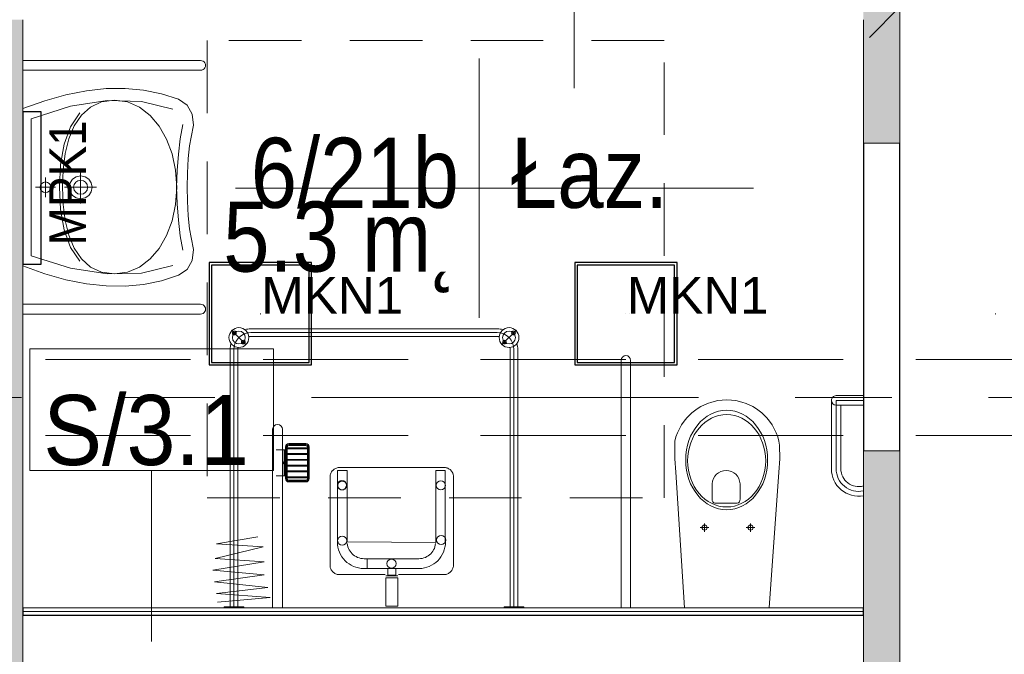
# Model space of a CAD drawing. Header units: centimetres. Extents: x -1631 to 21770, y -8842 to 3590.
# Tile 107 of 142: x 8 to 332, y 2244 to 2452. Entities that reach past the tile are written whole.
import ezdxf

# ---------------------------------------------------------------- set-up
doc = ezdxf.new("R2010")
doc.units = ezdxf.units.CM
for name, pattern in [('Oś', [222.25, 127, -31.75, 31.75, -31.75]), ('Ponad', [39.688, 23.813, -15.875]), ('Ukryte', [71.438, 47.625, -23.813])]:
    doc.linetypes.add(name, pattern=pattern)
for name, color, linetype, lineweight in [('A-ANNO-DIMS', 211, 'Continuous', 13), ('A-ANNO-DIMS-100', 211, 'Continuous', 13), ('A-ANNO-NOTE', 131, 'Continuous', 9), ('A-AREA-IDEN', 2, 'Continuous', 13), ('A-DETL-HDLN', 90, 'Ukryte', 9), ('A-FLOR-OVHD', 1, 'Ponad', 9), ('A-WALL', 113, 'Continuous', 13), ('A-WALL-FNSH', 113, 'Continuous', 13), ('A-WALL-IDEN', 211, 'Continuous', 13), ('A-WALL-PATT', 111, 'Continuous', 13), ('P-SANR-FIXT', 6, 'Continuous', 9), ('S-GRID', 1, 'Continuous', 13)]:
    doc.layers.add(name, color=color, linetype=linetype, lineweight=lineweight)
doc.layers.add('E_oprawy', color=12, linetype='Continuous')
doc.styles.add('Arial', font='arial.ttf', dxfattribs={"width": 0.9, "height": 18})
doc.styles.add('Arial Narrow_5', font='ARIALN.TTF', dxfattribs={"height": 20})
doc.styles.add('Arial_11', font='arial.ttf', dxfattribs={"width": 0.85, "height": 23})
doc.styles.add('Arial_12', font='arial.ttf', dxfattribs={"width": 0.9, "height": 23})
doc.dimstyles.new('Diagonal_1_100__0__wewnętrzne', dxfattribs={"dimscale": 30.48, "dimtxt": 20.468619, "dimasz": 0.656168, "dimexe": 0.164042, "dimexo": 0.0625, "dimgap": 0.032808, "dimtad": 1, "dimdec": 0, "dimdsep": 46, "dimtxsty": 'Arial Narrow_5', "dimblk1": 'OBLIQUE', "dimblk2": 'OBLIQUE', "dimsah": 1, "dimcen": 0.09, "dimazin": 0, "dimtfac": 1, "dimtdec": 4, "dimtix": 1, "dimtmove": 0, "dimatfit": 3, "dimfxl": 0, "dimtvp": 1, "dimtolj": 1, "dimtzin": 0, "dimarcsym": 0})

# ---------------------------------------------------------------- blocks, each defined once
blk = doc.blocks.new('miska ustępowa dla N_35_5x54 wisząca koło narożna - Type 1-2357501-6_piętro IV __13_80 m_ - stan projektowany')
at = {"layer": 'P-SANR-FIXT'}
for p, q in [((-1.4, -11), (-4.56, -55.56)), ((29.22, -55.56), (26.4, -11)), ((44.09, -92.2), (44.09, -11)), ((47.21, -92.2), (47.21, -11)), ((3.32, -37.31), (6.14, -37.31)), ((4.69, -35.9), (4.69, -38.7)), ((18.43, -37.31), (21.25, -37.31)), ((19.8, -35.9), (19.8, -38.7)), ((8.17, -46.6), (8.17, -51.72)), ((16.4, -45.33), (9.09, -45.33)), ((17.32, -51.72), (17.32, -46.6)), ((-24.94, -56.63), (-24.94, -77.5)), ((-23.38, -56.63), (-23.38, -79.06)), ((-21.82, -56.63), (-21.82, -79.06)), ((-4.56, -55.56), (-4.88, -59.89)), ((29.58, -59.89), (29.22, -55.56)), ((-4.88, -59.89), (-4.82, -64.32)), ((29.53, -64.32), (29.58, -59.89)), ((-4.82, -64.32), (-4.57, -65.68)), ((29.57, -65.68), (29.53, -64.32)), ((-4.57, -65.68), (-4.19, -67.09)), ((-4.19, -67.09), (-3.69, -68.46)), ((28.69, -68.46), (29.19, -67.09)), ((29.19, -67.09), (29.57, -65.68)), ((-3.69, -68.46), (-3.07, -69.78)), ((-3.07, -69.78), (-2.34, -71.05)), ((-2.34, -71.05), (-1.51, -72.26)), ((26.51, -72.26), (27.34, -71.05)), ((27.34, -71.05), (28.07, -69.78)), ((28.07, -69.78), (28.69, -68.46)), ((-1.51, -72.26), (-0.58, -73.39)), ((-0.58, -73.39), (1.02, -74.96)), ((23.98, -74.96), (25.58, -73.39)), ((25.58, -73.39), (26.51, -72.26)), ((-32.35, -77.5), (-23.38, -77.5)), ((1.02, -74.96), (2.75, -76.27)), ((2.75, -76.27), (4.01, -77.03)), ((4.01, -77.03), (6.13, -78.05)), ((18.87, -78.05), (20.99, -77.03)), ((20.99, -77.03), (22.25, -76.27)), ((22.25, -76.27), (23.98, -74.96)), ((-23.38, -79.06), (-32.35, -79.06)), ((-23.38, -80.62), (-32.35, -80.62)), ((6.13, -78.05), (7.56, -78.51)), ((7.56, -78.51), (9.56, -78.98)), ((9.56, -78.98), (11.02, -79.17)), ((11.02, -79.17), (12.5, -79.25)), ((12.5, -79.25), (13.98, -79.17)), ((13.98, -79.17), (15.44, -78.98)), ((15.44, -78.98), (17.44, -78.51)), ((17.44, -78.51), (18.87, -78.05))]:
    blk.add_line(p, q, dxfattribs=at)
for centre in [(4.69, -37.31), (19.8, -37.31)]:
    blk.add_circle(centre, 0.825, dxfattribs=at)
for centre, radius, start, end in [((-30.79, -56.63), 8.97, 0, 99.9996), ((9.34, -46.48), 1.17, 102.2339, 185.8899), ((16.15, -46.48), 1.17, 354.1101, 77.7661), ((-30.79, -56.63), 7.41, 0, 102.1327), ((-30.79, -56.63), 5.85, 0, 105.4382), ((12.74, -51.5), 4.58, 182.8022, 357.1978), ((-23.38, -79.06), 1.56, 0, 90), ((-23.38, -79.06), 1.56, 270, 0), ((45.65, -92.2), 1.56, 180, 360)]:
    blk.add_arc(centre, radius, start, end, dxfattribs=at)
for centre, major_axis, ratio in [((12.55, -59.51), (0, 16.33), 0.823529), ((12.55, -59.26), (0, 15.16), 0.845174)]:
    blk.add_ellipse(centre, major_axis=major_axis, ratio=ratio, dxfattribs=at)
blk = doc.blocks.new('brodzik natryskowy dla N - Type 1-2359080-6_piętro IV __13_80 m_ - stan projektowany')
at = {"layer": 'P-SANR-FIXT'}
for p, q in [((-35.25, 97.25), (-40.13, 102.13)), ((47.11, 102.55), (-33.8, 102.55)), ((-33.8, 101.3), (47.11, 101.3)), ((48.56, 97.25), (53.43, 102.13)), ((47.11, 100.05), (-33.8, 100.05)), ((-40.55, 11.3), (-40.55, 95.8)), ((-39.3, 11), (-39.3, 95.8)), ((-38.05, 11.3), (-38.05, 95.8)), ((51.36, 11.3), (51.36, 95.8)), ((52.61, 11), (52.61, 96)), ((53.86, 11.3), (53.86, 95.8)), ((-26.61, 11.2), (-26.61, 69.6)), ((-23.41, 69.6), (-23.41, 11.2)), ((-15.71, 64.9), (-21.31, 64.9)), ((-22.41, 62.85), (-25.41, 62.85)), ((-22.81, 62.85), (-22.81, 54.35)), ((-22.61, 62.85), (-22.61, 54.35)), ((-22.41, 63.8), (-22.41, 53.4)), ((-22.11, 63.8), (-22.11, 53.4)), ((-21.81, 63.8), (-21.81, 53.4)), ((-21.81, 63.5), (-15.21, 63.5)), ((-21.81, 63.2), (-15.21, 63.2)), ((-21.81, 61.6), (-15.21, 61.6)), ((-15.71, 64.6), (-21.31, 64.6)), ((-15.71, 64.3), (-21.31, 64.3)), ((-15.21, 53.4), (-15.21, 63.8)), ((-14.91, 53.4), (-14.91, 63.8)), ((-14.61, 53.4), (-14.61, 63.8)), ((-21.81, 61.3), (-15.21, 61.3)), ((-21.81, 59.7), (-15.21, 59.7)), ((-21.81, 59.4), (-15.21, 59.4)), ((-21.81, 57.8), (-15.21, 57.8)), ((-21.81, 57.5), (-15.21, 57.5)), ((-21.81, 55.9), (-15.21, 55.9)), ((-21.81, 55.6), (-15.21, 55.6)), ((-7.62, 54.91), (-7.52, 55.18)), ((-7.52, 55.18), (-7.4, 55.43)), ((-7.4, 55.43), (-7.25, 55.67)), ((-7.25, 55.67), (-7.07, 55.9)), ((-7.07, 55.9), (-6.88, 56.11)), ((-6.88, 56.11), (-6.67, 56.31)), ((-6.67, 56.31), (-6.44, 56.49)), ((-6.44, 56.49), (-6.2, 56.64)), ((-6.2, 56.64), (-5.95, 56.77)), ((-5.95, 56.77), (-5.69, 56.88)), ((-5.69, 56.88), (-5.41, 56.96)), ((-5.41, 56.96), (-5.13, 57.01)), ((-5.29, 56.03), (-5.37, 32.6)), ((-2.15, 56.03), (-5.29, 56.03)), ((-5.13, 57.01), (29.82, 57.01)), ((-2.15, 32.63), (-2.15, 56.03)), ((26.92, 56.03), (30.07, 56.03)), ((26.92, 56.03), (26.92, 32.43)), ((29.82, 57.01), (30.1, 57.01)), ((30.07, 32.63), (30.07, 56.03)), ((30.1, 57.01), (30.38, 56.96)), ((30.38, 56.96), (30.65, 56.89)), ((30.65, 56.89), (30.92, 56.78)), ((30.92, 56.78), (31.17, 56.66)), ((31.17, 56.66), (31.41, 56.51)), ((31.41, 56.51), (31.64, 56.34)), ((31.64, 56.34), (31.85, 56.14)), ((31.85, 56.14), (32.05, 55.93)), ((32.05, 55.93), (32.22, 55.71)), ((32.22, 55.71), (32.38, 55.46)), ((32.38, 55.46), (32.51, 55.21)), ((32.51, 55.21), (32.61, 54.94)), ((-22.41, 54.35), (-25.41, 54.35)), ((-21.81, 54), (-15.21, 54)), ((-21.81, 53.7), (-15.21, 53.7)), ((-21.31, 52.9), (-15.71, 52.9)), ((-21.31, 52.6), (-15.71, 52.6)), ((-21.31, 52.3), (-15.71, 52.3)), ((-7.74, 54.37), (-7.7, 54.64)), ((-7.74, 54.09), (-7.74, 54.37)), ((-7.74, 24.55), (-7.74, 54.09)), ((-7.7, 54.64), (-7.62, 54.91)), ((-5.13, 51.71), (-5.07, 51.84)), ((-5.07, 51.84), (-4.99, 51.96)), ((-4.99, 51.96), (-4.91, 52.08)), ((-4.91, 52.08), (-4.81, 52.18)), ((-4.81, 52.18), (-4.71, 52.27)), ((-4.71, 52.27), (-4.6, 52.36)), ((-4.6, 52.36), (-4.48, 52.43)), ((-4.48, 52.43), (-4.35, 52.49)), ((-4.35, 52.49), (-4.21, 52.54)), ((-4.21, 52.54), (-4.07, 52.58)), ((-4.07, 52.58), (-3.93, 52.6)), ((-3.93, 52.6), (-3.78, 52.61)), ((-3.78, 52.61), (-3.63, 52.6)), ((-3.63, 52.6), (-3.48, 52.58)), ((-3.48, 52.58), (-3.34, 52.54)), ((-3.34, 52.54), (-3.21, 52.49)), ((-3.21, 52.49), (-3.08, 52.43)), ((-3.08, 52.43), (-2.96, 52.36)), ((-2.96, 52.36), (-2.85, 52.27)), ((-2.85, 52.27), (-2.74, 52.18)), ((-2.74, 52.18), (-2.65, 52.08)), ((-2.65, 52.08), (-2.56, 51.96)), ((-2.56, 51.96), (-2.49, 51.84)), ((-2.49, 51.84), (-2.43, 51.71)), ((32.61, 54.94), (32.69, 54.67)), ((32.69, 54.67), (32.74, 54.38)), ((32.74, 54.38), (32.74, 24.86)), ((-5.24, 51.15), (-5.23, 51.29)), ((-5.23, 51), (-5.24, 51.15)), ((-5.23, 51.29), (-5.21, 51.44)), ((-5.21, 50.85), (-5.23, 51)), ((-5.21, 51.44), (-5.18, 51.58)), ((-5.18, 50.71), (-5.21, 50.85)), ((-5.18, 51.58), (-5.13, 51.71)), ((-5.13, 50.58), (-5.18, 50.71)), ((-5.07, 50.45), (-5.13, 50.58)), ((-4.99, 50.33), (-5.07, 50.45)), ((-4.91, 50.21), (-4.99, 50.33)), ((-4.81, 50.11), (-4.91, 50.21)), ((-4.71, 50.02), (-4.81, 50.11)), ((-4.6, 49.93), (-4.71, 50.02)), ((-4.48, 49.86), (-4.6, 49.93)), ((-4.35, 49.8), (-4.48, 49.86)), ((-4.21, 49.75), (-4.35, 49.8)), ((-4.07, 49.71), (-4.21, 49.75)), ((-3.93, 49.69), (-4.07, 49.71)), ((-3.78, 49.68), (-3.93, 49.69)), ((-3.48, 49.71), (-3.63, 49.69)), ((-3.34, 49.75), (-3.48, 49.71)), ((-3.21, 49.8), (-3.34, 49.75)), ((-3.08, 49.86), (-3.21, 49.8)), ((-2.96, 49.93), (-3.08, 49.86)), ((-2.85, 50.02), (-2.96, 49.93)), ((-2.74, 50.11), (-2.85, 50.02)), ((-2.65, 50.21), (-2.74, 50.11)), ((-2.56, 50.33), (-2.65, 50.21)), ((-2.49, 50.45), (-2.56, 50.33)), ((-2.43, 50.58), (-2.49, 50.45)), ((-2.43, 51.71), (-2.38, 51.58)), ((-2.38, 50.71), (-2.43, 50.58)), ((-2.38, 51.58), (-2.34, 51.44)), ((-2.34, 50.85), (-2.38, 50.71)), ((-2.34, 51.44), (-2.32, 51.29)), ((-2.32, 51), (-2.34, 50.85)), ((-2.32, 51.29), (-2.31, 51.15)), ((-2.31, 51.15), (-2.32, 51)), ((-44.99, 32.02), (-31.46, 34.32)), ((-5.37, 32.6), (-5.32, 31.71)), ((26.92, 32.43), (-2.15, 32.63)), ((30.15, 32.6), (30.1, 31.71)), ((-45.5, 27.16), (-29.67, 31)), ((-29.67, 31), (-44.99, 32.02)), ((-5.32, 31.71), (-5.19, 30.85)), ((-5.19, 30.85), (-4.98, 30.01)), ((-4.98, 30.01), (-4.68, 29.22)), ((-4.68, 29.22), (-4.32, 28.45)), ((-2.03, 31.55), (-2.11, 32.1)), ((-1.89, 31.01), (-2.03, 31.55)), ((-1.71, 30.51), (-1.89, 31.01)), ((-1.47, 30.02), (-1.71, 30.51)), ((-1.19, 29.56), (-1.47, 30.02)), ((-0.87, 29.14), (-1.19, 29.56)), ((-0.51, 28.74), (-0.87, 29.14)), ((25.29, 28.74), (25.65, 29.14)), ((25.65, 29.14), (25.96, 29.56)), ((25.96, 29.56), (26.24, 30.02)), ((26.24, 30.02), (26.48, 30.51)), ((26.48, 30.51), (26.66, 31.01)), ((26.66, 31.01), (26.8, 31.55)), ((26.8, 31.55), (26.88, 32.1)), ((29.46, 29.22), (29.09, 28.45)), ((29.75, 30.01), (29.46, 29.22)), ((29.97, 30.85), (29.75, 30.01)), ((30.1, 31.71), (29.97, 30.85)), ((-46.26, 23.33), (-29.41, 26.14)), ((-29.41, 26.14), (-45.5, 27.16)), ((-4.32, 28.45), (-3.88, 27.74)), ((-3.88, 27.74), (-3.38, 27.07)), ((-3.38, 27.07), (-2.82, 26.45)), ((-2.82, 26.45), (-2.2, 25.89)), ((-2.2, 25.89), (-1.53, 25.38)), ((-0.12, 28.38), (-0.51, 28.74)), ((0.31, 28.06), (-0.12, 28.38)), ((0.76, 27.79), (0.31, 28.06)), ((1.25, 27.55), (0.76, 27.79)), ((1.76, 27.36), (1.25, 27.55)), ((2.29, 27.23), (1.76, 27.36)), ((2.84, 27.14), (2.29, 27.23)), ((3.4, 27.11), (2.84, 27.14)), ((4.41, 27.12), (3.4, 27.11)), ((3.78, 27.12), (21.37, 27.12)), ((4.41, 23.89), (4.41, 27.12)), ((21.37, 27.12), (21.94, 27.14)), ((21.94, 27.14), (22.49, 27.23)), ((22.49, 27.23), (23.02, 27.36)), ((23.02, 27.36), (23.53, 27.55)), ((23.53, 27.55), (24.01, 27.79)), ((24.01, 27.79), (24.47, 28.06)), ((24.47, 28.06), (24.89, 28.38)), ((24.89, 28.38), (25.29, 28.74)), ((26.98, 25.89), (26.31, 25.38)), ((27.59, 26.45), (26.98, 25.89)), ((28.16, 27.07), (27.59, 26.45)), ((28.66, 27.74), (28.16, 27.07)), ((29.09, 28.45), (28.66, 27.74)), ((-29.41, 21.8), (-46.26, 23.33)), ((-7.7, 24.28), (-7.74, 24.55)), ((-7.62, 24.01), (-7.7, 24.28)), ((-7.51, 23.75), (-7.62, 24.01)), ((-7.38, 23.5), (-7.51, 23.75)), ((-7.23, 23.25), (-7.38, 23.5)), ((-7.05, 23.02), (-7.23, 23.25)), ((-6.85, 22.81), (-7.05, 23.02)), ((-6.64, 22.61), (-6.85, 22.81)), ((-1.53, 25.38), (-0.81, 24.95)), ((-0.81, 24.95), (-0.05, 24.58)), ((-0.05, 24.58), (0.75, 24.29)), ((0.75, 24.29), (1.58, 24.07)), ((1.58, 24.07), (2.44, 23.94)), ((2.44, 23.94), (4.41, 23.89)), ((22.33, 23.94), (3.78, 23.89)), ((11.19, 23.94), (13.8, 23.94)), ((11.19, 21.67), (11.19, 23.94)), ((13.8, 23.94), (13.8, 21.67)), ((23.2, 24.07), (22.33, 23.94)), ((24.03, 24.29), (23.2, 24.07)), ((24.83, 24.58), (24.03, 24.29)), ((25.59, 24.95), (24.83, 24.58)), ((26.31, 25.38), (25.59, 24.95)), ((31.81, 22.82), (31.59, 22.62)), ((32.01, 23.04), (31.81, 22.82)), ((32.19, 23.27), (32.01, 23.04)), ((32.35, 23.52), (32.19, 23.27)), ((32.49, 23.77), (32.35, 23.52)), ((32.6, 24.04), (32.49, 23.77)), ((32.68, 24.31), (32.6, 24.04)), ((32.74, 24.58), (32.68, 24.31)), ((32.74, 24.86), (32.74, 24.58)), ((-45.75, 19.5), (-29.41, 21.8)), ((-28.14, 17.71), (-45.75, 19.5)), ((-6.41, 22.43), (-6.64, 22.61)), ((-6.17, 22.27), (-6.41, 22.43)), ((-5.92, 22.14), (-6.17, 22.27)), ((-5.66, 22.03), (-5.92, 22.14)), ((-5.39, 21.95), (-5.66, 22.03)), ((-5.12, 21.9), (-5.39, 21.95)), ((-4.84, 21.88), (-5.12, 21.9)), ((10.32, 21.88), (-4.84, 21.88)), ((10.54, 20.79), (14.45, 20.79)), ((10.54, 11.52), (10.54, 20.79)), ((14.44, 21.54), (10.55, 21.51)), ((13.8, 21.67), (11.19, 21.67)), ((14.45, 11.52), (14.45, 20.79)), ((30.14, 21.88), (14.73, 21.88)), ((30.36, 21.95), (30.1, 21.9)), ((30.62, 22.03), (30.14, 21.88)), ((30.87, 22.14), (30.62, 22.03)), ((31.12, 22.28), (30.87, 22.14)), ((31.36, 22.44), (31.12, 22.28)), ((31.59, 22.62), (31.36, 22.44)), ((-44.99, 15.67), (-28.14, 17.71)), ((-27.37, 14.39), (-44.99, 15.67)), ((-44.73, 12.86), (-27.37, 14.39)), ((-42.55, 11.3), (-42.55, 11)), ((-36.05, 11.3), (-42.55, 11.3)), ((-36.05, 11), (-36.05, 11.3)), ((14.45, 11.52), (10.54, 11.52)), ((49.36, 11.3), (49.36, 11)), ((55.86, 11.3), (49.36, 11.3)), ((55.86, 11), (55.86, 11.3))]:
    blk.add_line(p, q, dxfattribs=at)
for centre, radius in [((-37.69, 99.69), 3.25), ((-39.18, 101.17), 0.62), ((-37.69, 99.69), 2.1), ((-39.18, 101.17), 0.32), ((51, 99.69), 3.25), ((51, 99.69), 2.1), ((52.48, 101.17), 0.62), ((52.48, 101.17), 0.32), ((-36.21, 98.2), 0.62), ((-36.21, 98.2), 0.32), ((49.51, 98.2), 0.62), ((49.51, 98.2), 0.32), ((-3.85, 51.24), 1.5), ((28.59, 51.18), 1.5), ((-3.77, 33.05), 1.5), ((28.71, 33.24), 1.5), ((12.42, 25.5), 1.5)]:
    blk.add_circle(centre, radius, dxfattribs=at)
for centre, radius, start, end in [((-33.8, 95.8), 5.5, 90, 180), ((-33.8, 95.8), 6.75, 90, 106.4965), ((47.11, 95.8), 6.75, 73.5035, 90), ((47.11, 95.8), 5.5, 0, 90), ((-33.8, 95.8), 6.75, 163.5035, 180), ((-33.8, 95.8), 4.25, 90, 98.8511), ((47.11, 95.8), 4.25, 81.1489, 90), ((47.11, 95.8), 6.75, 0, 16.4965), ((-33.8, 95.8), 4.25, 171.1489, 180), ((47.11, 95.8), 4.25, 0, 8.8511), ((-25.01, 69.6), 1.6, 0, 180), ((-21.31, 63.8), 1.1, 90, 180), ((-15.71, 63.8), 1.1, 0, 90), ((-21.31, 63.8), 0.8, 90, 180), ((-21.31, 63.8), 0.5, 90, 180), ((-15.71, 63.8), 0.8, 0, 90), ((-15.71, 63.8), 0.5, 0, 90), ((-21.31, 53.4), 1.1, 180, 270), ((-21.31, 53.4), 0.8, 180, 270), ((-21.31, 53.4), 0.5, 180, 270), ((-15.71, 53.4), 0.5, 270, 0), ((-15.71, 53.4), 0.8, 270, 0), ((-15.71, 53.4), 1.1, 270, 0)]:
    blk.add_arc(centre, radius, start, end, dxfattribs=at)
blk.add_ellipse((-23.14, 58.6), major_axis=(0, 0.325), ratio=0.224951, dxfattribs=at)
blk = doc.blocks.new('umywalka dla N_65x56 koło - Type 1-1264895-6_piętro IV __13_80 m_ - stan projektowany')
at = {"layer": 'P-SANR-FIXT'}
for p, q in [((-29.1, 64.4), (-29.1, 6)), ((-25.9, 64.4), (-25.9, 6)), ((-11.49, 61.58), (-14.43, 59.97)), ((-7.9, 62.01), (-11.49, 61.58)), ((-3.96, 61.28), (-7.9, 62.01)), ((32.9, 62.01), (28.96, 61.28)), ((36.49, 61.58), (32.9, 62.01)), ((39.43, 59.97), (36.49, 61.58)), ((50.9, 64.4), (50.9, 6)), ((54.1, 6), (54.1, 64.4)), ((-14.43, 59.97), (-16.38, 57.12)), ((-8.14, 58.51), (-3.44, 57.63)), ((-1.14, 60.72), (-3.96, 61.28)), ((3.08, 60.29), (-1.14, 60.72)), ((7.9, 60.04), (3.08, 60.29)), ((12.5, 60.01), (7.9, 60.04)), ((17.1, 60.04), (12.5, 60.01)), ((21.92, 60.29), (17.1, 60.04)), ((26.14, 60.72), (21.92, 60.29)), ((28.96, 61.28), (26.14, 60.72)), ((28.41, 57.63), (33.11, 58.51)), ((41.38, 57.12), (39.43, 59.97)), ((-16.38, 57.12), (-18.22, 51.51)), ((-13.17, 55.28), (-15.64, 44.98)), ((-3.44, 57.63), (1.64, 57.08)), ((1.52, 55.04), (-3.33, 53.22)), ((6.84, 56.17), (1.52, 55.04)), ((1.64, 57.08), (6.99, 56.74)), ((12.52, 56.56), (6.84, 56.17)), ((6.99, 56.74), (12.48, 56.52)), ((12.48, 56.52), (17.98, 56.74)), ((18.18, 56.17), (12.52, 56.56)), ((17.98, 56.74), (23.33, 57.08)), ((23.49, 55.04), (18.18, 56.17)), ((23.33, 57.08), (28.41, 57.63)), ((28.31, 53.22), (23.49, 55.04)), ((40.64, 44.98), (38.17, 55.28)), ((43.22, 51.51), (41.38, 57.12)), ((-3.33, 53.22), (-7.59, 50.79)), ((32.54, 50.79), (28.31, 53.22)), ((-18.22, 51.51), (-19.42, 45.69)), ((-7.59, 50.79), (-11.11, 47.81)), ((36.03, 47.81), (32.54, 50.79)), ((44.42, 45.69), (43.22, 51.51)), ((-19.42, 45.69), (-19.97, 39.64)), ((-11.11, 47.81), (-13.79, 44.33)), ((38.68, 44.33), (36.03, 47.81)), ((44.97, 39.64), (44.42, 45.69)), ((-15.64, 44.98), (-15.95, 33.74)), ((-13.79, 44.33), (-15.49, 40.42)), ((40.36, 40.42), (38.68, 44.33)), ((40.95, 33.74), (40.64, 44.98)), ((-19.97, 39.64), (-19.89, 33.38)), ((-15.49, 40.42), (-16.08, 36.14)), ((40.95, 36.14), (40.36, 40.42)), ((44.89, 33.38), (44.97, 39.64)), ((-16.08, 36.14), (-15.49, 31.83)), ((40.36, 31.83), (40.95, 36.14)), ((-19.89, 33.38), (-19.18, 26.89)), ((-15.95, 33.74), (-14.09, 21.65)), ((39.09, 21.65), (40.95, 33.74)), ((44.18, 26.89), (44.89, 33.38)), ((-15.49, 31.83), (-13.8, 28.22)), ((12.5, 30.26), (12.5, 19.76)), ((38.67, 28.22), (40.36, 31.83)), ((-19.18, 26.89), (-17.85, 20.17)), ((-13.8, 28.22), (-11.14, 25.26)), ((8.75, 25.01), (9.04, 26.47)), ((9.04, 26.47), (9.85, 27.66)), ((9.85, 27.66), (11.04, 28.47)), ((10.2, 25.01), (10.38, 25.91)), ((10.38, 25.91), (10.87, 26.64)), ((10.87, 26.64), (11.61, 27.13)), ((11.04, 28.47), (12.5, 28.76)), ((11.61, 27.13), (12.5, 27.31)), ((12.5, 28.76), (13.96, 28.47)), ((12.5, 27.31), (13.39, 27.13)), ((13.39, 27.13), (14.13, 26.64)), ((13.96, 28.47), (15.15, 27.66)), ((14.13, 26.64), (14.62, 25.91)), ((14.62, 25.91), (14.8, 25.01)), ((15.15, 27.66), (15.96, 26.47)), ((15.96, 26.47), (16.25, 25.01)), ((36.01, 25.26), (38.67, 28.22)), ((42.85, 20.17), (44.18, 26.89)), ((-7.38, 21.71), (-11.89, 24.74)), ((-11.14, 25.26), (-7.63, 22.92)), ((-7.63, 22.92), (-3.39, 21.17)), ((7.16, 25.01), (17.84, 25.01)), ((9.04, 23.56), (8.75, 25.01)), ((9.85, 22.36), (9.04, 23.56)), ((10.38, 24.12), (10.2, 25.01)), ((10.87, 23.39), (10.38, 24.12)), ((11.61, 22.89), (10.87, 23.39)), ((12.5, 22.71), (11.61, 22.89)), ((13.39, 22.89), (12.5, 22.71)), ((14.13, 23.39), (13.39, 22.89)), ((14.62, 24.12), (14.13, 23.39)), ((14.8, 25.01), (14.62, 24.12)), ((15.96, 23.56), (15.15, 22.36)), ((16.25, 25.01), (15.96, 23.56)), ((28.26, 21.17), (32.5, 22.92)), ((36.76, 24.74), (32.25, 21.71)), ((32.5, 22.92), (36.01, 25.26)), ((-17.85, 20.17), (-15.89, 13.2)), ((-14.09, 21.65), (-10.01, 8.8)), ((-1.64, 19.63), (-7.38, 21.71)), ((-3.39, 21.17), (1.45, 19.96)), ((5.06, 18.42), (-1.64, 19.63)), ((1.45, 19.96), (6.76, 19.26)), ((11.04, 21.56), (9.85, 22.36)), ((12.5, 21.26), (11.04, 21.56)), ((13.96, 21.56), (12.5, 21.26)), ((15.15, 22.36), (13.96, 21.56)), ((18.1, 19.26), (23.42, 19.96)), ((26.51, 19.63), (19.81, 18.42)), ((23.42, 19.96), (28.26, 21.17)), ((32.25, 21.71), (26.51, 19.63)), ((35.01, 8.8), (39.09, 21.65)), ((40.89, 13.2), (42.85, 20.17)), ((12.43, 18.04), (5.06, 18.42)), ((6.76, 19.26), (12.43, 19.04)), ((12.43, 19.04), (18.1, 19.26)), ((19.81, 18.42), (12.43, 18.04)), ((12.5, 16.73), (12.5, 10.22)), ((-15.89, 13.2), (-13.31, 6)), ((15.75, 13.48), (9.25, 13.48)), ((10.75, 13.48), (10.89, 14.16)), ((10.89, 12.8), (10.75, 13.48)), ((10.89, 14.16), (11.26, 14.71)), ((11.26, 14.71), (11.82, 15.09)), ((11.82, 15.09), (12.5, 15.23)), ((12.5, 15.23), (13.18, 15.09)), ((13.18, 15.09), (13.74, 14.71)), ((13.74, 14.71), (14.11, 14.16)), ((14.11, 14.16), (14.25, 13.48)), ((14.25, 13.48), (14.11, 12.8)), ((38.31, 6), (40.89, 13.2)), ((11.26, 12.24), (10.89, 12.8)), ((11.82, 11.86), (11.26, 12.24)), ((12.5, 11.72), (11.82, 11.86)), ((13.18, 11.86), (12.5, 11.72)), ((13.74, 12.24), (13.18, 11.86)), ((14.11, 12.8), (13.74, 12.24)), ((-10.01, 8.8), (12.5, 8.8)), ((12.5, 8.8), (35.01, 8.8))]:
    blk.add_line(p, q, dxfattribs=at)
for centre in [(-27.5, 64.4), (52.5, 64.4)]:
    blk.add_arc(centre, 1.6, 360, 180, dxfattribs=at)
blk = doc.blocks.new('METKA_POMIESZCZENIA2 - Rozbudowana - bez ramki-2396678-6_piętro IV __13_80 m_ - stan projektowany')
at = {"layer": 'A-AREA-IDEN'}
for p, q in [((0, 0.425), (0, 0)), ((0.0976, 0), (-0.8, 0)), ((-0.8, 0), (0.9, 0)), ((0, 0), (0, -0.425))]:
    blk.add_line(p, q, dxfattribs=at)
blk = doc.blocks.new('DIMBLOCK186-6_piętro IV __13_80 m_ - stan projektowany')
at = {"layer": 'A-ANNO-DIMS-100', "transparency": 16777216}
for p, q in [((297.38, 2456.53), (307.38, 2466.53)), ((413.88, 2456.53), (423.88, 2466.53)), ((297.38, 2461.53), (297.38, 2451.53)), ((297.38, 2456.53), (297.38, 2461.53)), ((413.88, 2461.53), (413.88, 2451.53)), ((413.88, 2456.53), (413.88, 2461.53)), ((297.38, 2456.53), (287.38, 2446.53)), ((297.38, 2456.53), (413.88, 2456.53)), ((413.88, 2456.53), (403.88, 2446.53))]:
    blk.add_line(p, q, dxfattribs=at)
at = {"layer": 'A-ANNO-DIMS-100', "color": 0, "transparency": 16777216, "insert": (336.62, 2483.38), "char_height": 20, "width": 45.6158, "attachment_point": 1, "line_spacing_factor": 0.974696, "style": 'Arial Narrow_5'}
blk.add_mtext('117', dxfattribs=at)
blk = doc.blocks.new('_Oblique')
at = {"color": 0, "linetype": 'ByBlock', "lineweight": -2}
blk.add_line((-0.5, -0.5), (0.5, 0.5), dxfattribs=at)
blk = doc.blocks.new('ET sciana_AT7 - 10mm-2270614-6_piętro IV __13_80 m_ - stan projektowany')
at = {"layer": 'A-WALL-IDEN'}
for p, q in [((-0.4, 0.196875), (0.4, 0.196875)), ((-0.4, -0.203125), (-0.4, 0.196875)), ((0.4, 0.196875), (0.4, -0.203125)), ((-0.4, -0.203125), (0.4, -0.203125))]:
    blk.add_line(p, q, dxfattribs=at)
blk = doc.blocks.new('MPK1')
at = {"layer": 'E_oprawy', "linetype": 'ByBlock'}
blk.add_lwpolyline([(0, 6), (0, 0), (50, 0), (50, 6)], close=True, dxfattribs=at)
at = {"layer": 'E_oprawy'}
blk.add_circle((25, 0), 0.00001, dxfattribs=at)
at = {"layer": 'E_oprawy', "color": 4, "style": 'Arial', "width": 0.9}
blk.add_text('MPK1', height=12, rotation=180, dxfattribs=at).set_placement((43.89, 20.74))
blk = doc.blocks.new('MKN1')
at = {"layer": 'E_oprawy', "linetype": 'ByBlock'}
for points in [[(9572.75, 390.73), (9572.75, 357.13), (9606.35, 357.13), (9606.35, 390.73)], [(9573.55, 389.92), (9573.55, 357.92), (9605.55, 357.92), (9605.55, 389.92)]]:
    blk.add_lwpolyline(points, close=True, dxfattribs=at)
for centre in [(9589.55, 373.92), (9710.84, 373.92)]:
    blk.add_circle(centre, 0.01, dxfattribs=at)
at = {"layer": 'E_oprawy', "color": 4, "linetype": 'ByBlock', "insert": (9589.85, 385.97), "char_height": 0.2, "width": 42.2965, "attachment_point": 1}
blk.add_mtext('{\\fArial|b0|i0|c0|p0;\\H60x;MKN1}', dxfattribs=at)

msp = doc.modelspace()

# ---------------------------------------------------------------- hatches: boundary and pattern name
at = {"layer": 'A-WALL-PATT'}
h = msp.add_hatch(color=9, dxfattribs=at)
h.paths.add_polyline_path([(297.38, 1852.33), (297.38, 1880.83), (285.38, 1880.83), (285.38, 1852.33), (287.38, 1852.33), (287.38, 1852.83), (296.88, 1852.83), (296.88, 1852.33)], flags=0)
h.paths.add_polyline_path([(297.38, 1971.83), (297.38, 2310.83), (285.38, 2310.83), (285.38, 1971.83)], flags=0)
h.paths.add_polyline_path([(285.38, 2411.83), (297.38, 2411.83), (297.38, 2683.83), (285.38, 2683.83), (285.38, 2452.33)], flags=0)
h.paths.add_polyline_path([(285.38, 2814.83), (297.38, 2814.83), (297.38, 2824.33), (285.38, 2824.33), (285.38, 2818.87)], flags=0)
msp.add_hatch(color=9, dxfattribs=at).paths.add_polyline_path([(9.38, 1871.33), (9.38, 2452.33), (-2.62, 2452.33), (-2.62, 2343.33), (2.38, 2343.33), (2.38, 2313.33), (-2.62, 2313.33), (-2.62, 1871.33), (8.49, 1871.33)], flags=0)

# ---------------------------------------------------------------- linework, layer by layer
at = {"layer": 'A-ANNO-NOTE', "lineweight": 13}
msp.add_line((190.38, 2429.83), (190.38, 2519.83), dxfattribs=at)
msp.add_line((190.38, 2429.83), (190.38, 2519.83), dxfattribs=at)
at = {"layer": 'A-DETL-HDLN'}
for p, q in [((-1197.62, 2340.83), (1172.38, 2340.83)), ((-1197.62, 2315.83), (1172.38, 2315.83))]:
    msp.add_line(p, q, dxfattribs=at)
at = {"layer": 'A-FLOR-OVHD'}
for p, q in [((69.95, 2445.45), (69.95, 2295.45)), ((219.95, 2445.45), (69.95, 2445.45)), ((219.95, 2295.45), (219.95, 2445.45)), ((69.95, 2295.45), (219.95, 2295.45))]:
    msp.add_line(p, q, dxfattribs=at)
at = {"layer": 'A-WALL', "lineweight": 9}
for p, q in [((297.38, 2411.83), (297.38, 2683.83)), ((9.38, 2259.33), (9.38, 2452.33)), ((285.38, 2452.33), (285.38, 2411.83)), ((285.38, 2310.83), (285.38, 2259.33)), ((297.38, 1971.83), (297.38, 2310.83))]:
    msp.add_line(p, q, dxfattribs=at)
at = {"layer": 'A-WALL'}
for p, q in [((285.38, 2411.83), (297.38, 2411.83)), ((297.38, 2310.83), (285.38, 2310.83)), ((285.38, 2258.08), (9.38, 2258.08)), ((9.38, 2256.83), (9.38, 2239.83)), ((285.38, 2239.83), (285.38, 2256.83))]:
    msp.add_line(p, q, dxfattribs=at)
at = {"layer": 'A-WALL', "color": 7, "lineweight": 25}
for p, q in [((285.38, 2411.83), (285.38, 2310.83)), ((297.38, 2310.83), (297.38, 2411.83)), ((9.38, 2259.33), (9.38, 2256.83)), ((285.38, 2256.83), (9.38, 2256.83)), ((285.38, 2256.83), (285.38, 2259.33))]:
    msp.add_line(p, q, dxfattribs=at)
at = {"layer": 'A-WALL-FNSH', "color": 250, "lineweight": 9}
msp.add_line((285.38, 2259.33), (9.38, 2259.33), dxfattribs=at)
at = {"layer": 'A-WALL-IDEN'}
msp.add_line((51.68, 2248.33), (51.68, 2304.35), dxfattribs=at)
at = {"layer": 'S-GRID', "linetype": 'Oś'}
msp.add_line((1342.46, 2328.33), (-1368.76, 2328.33), dxfattribs=at)

# ---------------------------------------------------------------- block references
at = {"layer": 'A-AREA-IDEN', "xscale": 99.99999999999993, "yscale": 99.99999999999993, "zscale": 99.99999999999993}
msp.add_blockref('METKA_POMIESZCZENIA2 - Rozbudowana - bez ramki-2396678-6_piętro IV __13_80 m_ - stan projektowany', (159.24, 2397.04), dxfattribs=at)
at = {"layer": 'A-WALL-IDEN', "xscale": 99.99999999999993, "yscale": 99.99999999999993, "zscale": 99.99999999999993}
msp.add_blockref('ET sciana_AT7 - 10mm-2270614-6_piętro IV __13_80 m_ - stan projektowany', (51.68, 2324.66), dxfattribs=at)
at = {"layer": 'E_oprawy', "rotation": 270.0000000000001}
msp.add_blockref('MPK1', (9.38, 2422.13), dxfattribs=at)
at = {"layer": 'E_oprawy', "linetype": 'ByBlock'}
for p in [(-9502.17, 1981.9), (-9382.17, 1981.9)]:
    msp.add_blockref('MKN1', p, dxfattribs=at)
at = {"layer": 'P-SANR-FIXT'}
for name, p, rotation in [('umywalka dla N_65x56 koło - Type 1-1264895-6_piętro IV __13_80 m_ - stan projektowany', (3.38, 2409.83), 270.0000000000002), ('miska ustępowa dla N_35_5x54 wisząca koło narożna - Type 1-2357501-6_piętro IV __13_80 m_ - stan projektowany', (253.03, 2248.33), 180)]:
    msp.add_blockref(name, p, dxfattribs=dict(at, rotation=rotation))
msp.add_blockref('brodzik natryskowy dla N - Type 1-2359080-6_piętro IV __13_80 m_ - stan projektowany', (118.03, 2248.33), dxfattribs=at)

# ---------------------------------------------------------------- texts
at = {"layer": 'A-AREA-IDEN', "char_height": 23, "line_spacing_factor": 0.936439, "style": 'Arial_11'}
for s, insert, width, attachment_point in [('\\pxqr,t3.69565,7.3913,11.08696,14.78261,18.47826,22.17391,25.86957,29.56522,33.26087,36.95652,40.65217,44.34783,48.04348,51.73913,55.43478,59.13043,62.82609,66.52174,70.21739,73.91304,77.6087,81.30435,85,88.69565,92.3913,96.08696,99.78261,103.47826,107.17391,110.86957,114.56522,118.26087;{6/21b}', (152.59, 2390.26), 68, 9), ('\\pt84.99995,169.9999,255.00008,340.00003,424.99998,509.99993,595.00011,680.00006,765.00001,849.99996,934.99991,1020.00009,1105.00004,1189.99999,1274.99994,1359.99989,1445.00007,1530.00002,1614.99997,1699.99992,1785.0001,1870.00005,1955,2039.99995,2124.9999,2210.00008,2295.00003,2379.99998,2464.99993,2550.00011,2635.00006,2720.00001;Łaz.', (169.67, 2390.26), 51.765, 7), ('\\pt84.99995,169.9999,255.00008,340.00003,424.99998,509.99993,595.00011,680.00006,765.00001,849.99996,934.99991,1020.00009,1105.00004,1189.99999,1274.99994,1359.99989,1445.00007,1530.00002,1614.99997,1699.99992,1785.0001,1870.00005,1955,2039.99995,2124.9999,2210.00008,2295.00003,2379.99998,2464.99993,2550.00011,2635.00006,2720.00001;5.3 m˛', (152.59, 2392.65), 76.5, 3), ('\\pt84.99995,169.9999,255.00008,340.00003,424.99998,509.99993,595.00011,680.00006,765.00001,849.99996,934.99991,1020.00009,1105.00004,1189.99999,1274.99994,1359.99989,1445.00007,1530.00002,1614.99997,1699.99992,1785.0001,1870.00005,1955,2039.99995,2124.9999,2210.00008,2295.00003,2379.99998,2464.99993,2550.00011,2635.00006,2720.00001;Pok.\\Ppielęgniarski', (-166.01, 2236.43), 150.11, 7)]:
    msp.add_mtext(s, dxfattribs=dict(at, insert=insert, width=width, attachment_point=attachment_point))
at = {"layer": 'A-WALL-IDEN', "insert": (49.87, 2317.51), "char_height": 23, "width": 67.32, "attachment_point": 5, "line_spacing_factor": 0.936439, "style": 'Arial_12'}
msp.add_mtext('\\pxqc,t4.96957,9.93913,14.9087,19.87826,24.84783,29.81739,34.78696,39.75652,44.72609,49.69565,54.66522,59.63478,64.60435,69.57391,74.54348,79.51304,84.48261,89.45217,94.42174,99.3913,104.36087,109.33043,114.3,119.26957,124.23913,129.2087,134.17826,139.14783,144.11739,149.08696,154.05652,159.02609;{S/3.1}', dxfattribs=at)

# ---------------------------------------------------------------- dimensions: what is measured, and where the dimension line sits
at = {"layer": 'A-ANNO-DIMS'}
dim = msp.add_linear_dim(base=(413.87675197, 2456.5276692), p1=(297.37675197, 2461.5276692), p2=(413.87675197, 2461.5276692), dimstyle='Diagonal_1_100__0__wewnętrzne', override={"dimpost": '<>', "dimfxl": 116.5}, dxfattribs=at)
dim.commit()
dim.dimension.update_dxf_attribs({"geometry": 'DIMBLOCK186-6_piętro IV __13_80 m_ - stan projektowany', "text_midpoint": (355.62675197, 2467.56859695)})

doc.saveas('drawing.dxf')
